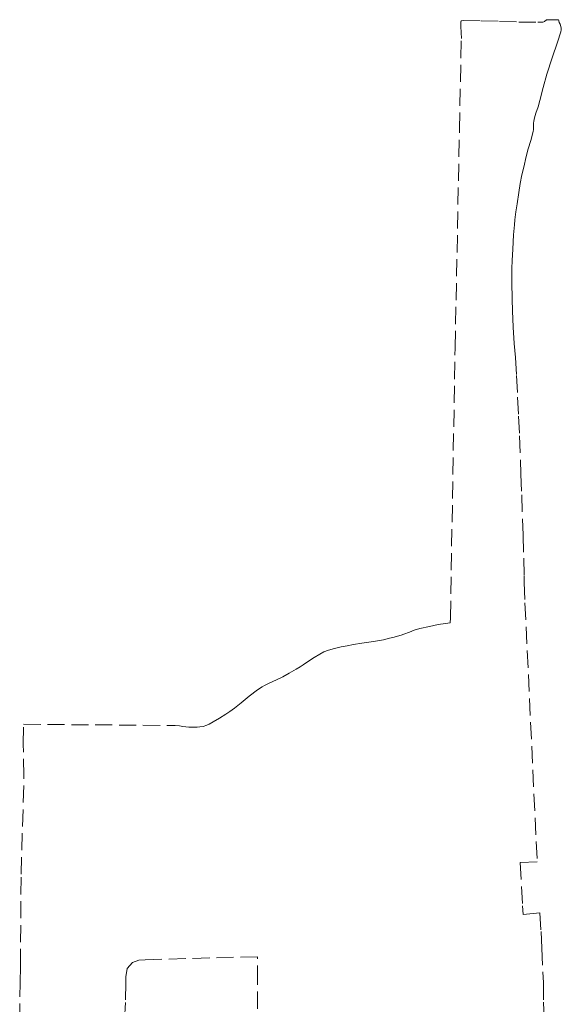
# Model space of a CAD drawing. Header units: metres. Extents: x 188526 to 197860, y 581431 to 587564.
# Tile 31 of 31: x 197542 to 197860, y 586987 to 587564. Entities that reach past the tile are written whole.
import ezdxf

# ---------------------------------------------------------------- set-up
doc = ezdxf.new("R2010")
doc.units = ezdxf.units.M
doc.linetypes.add('DASHEDX2', pattern=[14, 10, -4])
doc.layers.add('B-WA-KG-GRENS_KADASTRAAL-G', color=150, linetype='DASHEDX2', lineweight=18)

msp = doc.modelspace()

# ---------------------------------------------------------------- linework, layer by layer
at = {"layer": 'B-WA-KG-GRENS_KADASTRAAL-G'}
for points in [[(197541.91, 586977.8), (197542.2, 587000), (197542.33, 587009.76), (197542.75, 587063.59), (197544.43, 587121.2), (197544.04, 587139.79), (197544.23, 587151.44), (197633.18, 587150.77), (197635.57, 587150.51), (197637.64, 587150.25), (197641.07, 587149.82), (197642.95, 587149.68), (197644.14, 587149.69), (197646.05, 587149.71), (197647.62, 587149.87), (197649.52, 587150.22), (197651.75, 587150.9), (197653.04, 587151.44), (197655.47, 587152.84), (197659.08, 587155.1), (197662.85, 587157.42), (197665.1, 587158.89), (197667.9, 587160.87), (197671.76, 587163.97), (197676.53, 587167.98), (197681.43, 587171.6), (197684.18, 587173.43), (197685.52, 587174.2), (197688.22, 587175.55), (197692.55, 587177.54), (197696.22, 587179.32), (197699.94, 587181.36), (197704.11, 587183.71), (197706.41, 587185.15), (197708.23, 587186.28), (197711.2, 587188.47), (197714.54, 587190.6), (197717.93, 587192.61), (197720.33, 587193.88), (197722.96, 587194.84), (197726.51, 587195.96), (197730.54, 587196.78), (197733.99, 587197.52), (197737.67, 587198.27), (197742.56, 587198.92), (197746.67, 587199.53), (197750.58, 587200.2), (197755.25, 587201.03), (197758.8, 587201.87), (197761.53, 587202.53), (197764.88, 587203.5), (197765.57, 587203.71), (197767.18, 587204.2), (197770.53, 587205.5), (197773.29, 587206.59), (197776.53, 587207.53), (197782.34, 587208.82), (197787.3, 587209.86), (197791.59, 587210.53), (197794.39, 587210.87), (197794.52, 587213.86), (197797.25, 587372.08), (197799.84, 587500), (197800.92, 587553.37), (197800.58, 587560.5), (197800.59, 587562.66), (197800.64, 587563.34), (197800.9, 587563.72), (197801.28, 587563.87), (197801.94, 587563.9), (197812.56, 587563.69), (197823.23, 587563.49), (197834.64, 587563.05), (197845.84, 587562.95), (197848.74, 587563.02), (197849.37, 587563.12), (197849.73, 587563.35), (197850.86, 587564.45), (197857.92, 587564.41), (197858.03, 587563.88), (197858.35, 587562.88), (197858.86, 587561.74), (197859.33, 587560.52), (197859.55, 587559.45), (197859.45, 587558.56), (197859.19, 587557.24), (197857.37, 587551.34), (197854.18, 587542.05), (197851.13, 587532.59), (197848.95, 587524.7), (197846.93, 587517), (197845.9, 587513.3), (197844.65, 587509.62), (197843.85, 587506.96), (197843.42, 587504.88), (197843.26, 587503.73), (197843.31, 587502.21), (197843.32, 587500), (197843.14, 587498.9), (197841.61, 587493.65), (197840.12, 587488.68), (197838.75, 587483.41), (197837.69, 587478.88), (197836.49, 587473.58), (197835.47, 587468.47), (197834.62, 587463.25), (197833.59, 587456.43), (197832.91, 587451.8), (197832.37, 587447.22), (197832.04, 587444.29), (197831.53, 587438.27), (197831.04, 587429.95), (197830.74, 587423.29), (197830.55, 587418.66), (197830.6, 587410.56), (197830.78, 587400.57), (197830.99, 587393.71), (197831.4, 587384.18), (197831.99, 587374.73), (197832.72, 587366.38), (197833.29, 587355.89), (197833.91, 587343.23), (197834.48, 587332.06), (197835.07, 587320.55), (197835.89, 587298.06), (197836.35, 587285.97), (197837.11, 587262.32), (197837.57, 587248.9), (197837.82, 587238.43), (197837.8, 587234.64), (197838.23, 587222.58), (197845.39, 587070.93), (197835.41, 587070.38), (197836.8, 587045.09), (197837.09, 587040.02), (197847.05, 587040.98), (197847.68, 587030.04), (197848.19, 587020.28), (197849.03, 587000), (197849.05, 586988.66), (197849.5, 586975.95)], [(197681.87, 586900.74), (197681.4, 587000), (197681.33, 587015.24), (197615.52, 587013.48), (197611.85, 587013.21), (197608.03, 587011.88), (197604.88, 587008.39), (197604.21, 587003.41), (197604.14, 587000), (197603.88, 586988.29), (197602.93, 586971.29)]]:
    msp.add_lwpolyline(points, dxfattribs=at)

doc.saveas('drawing.dxf')
